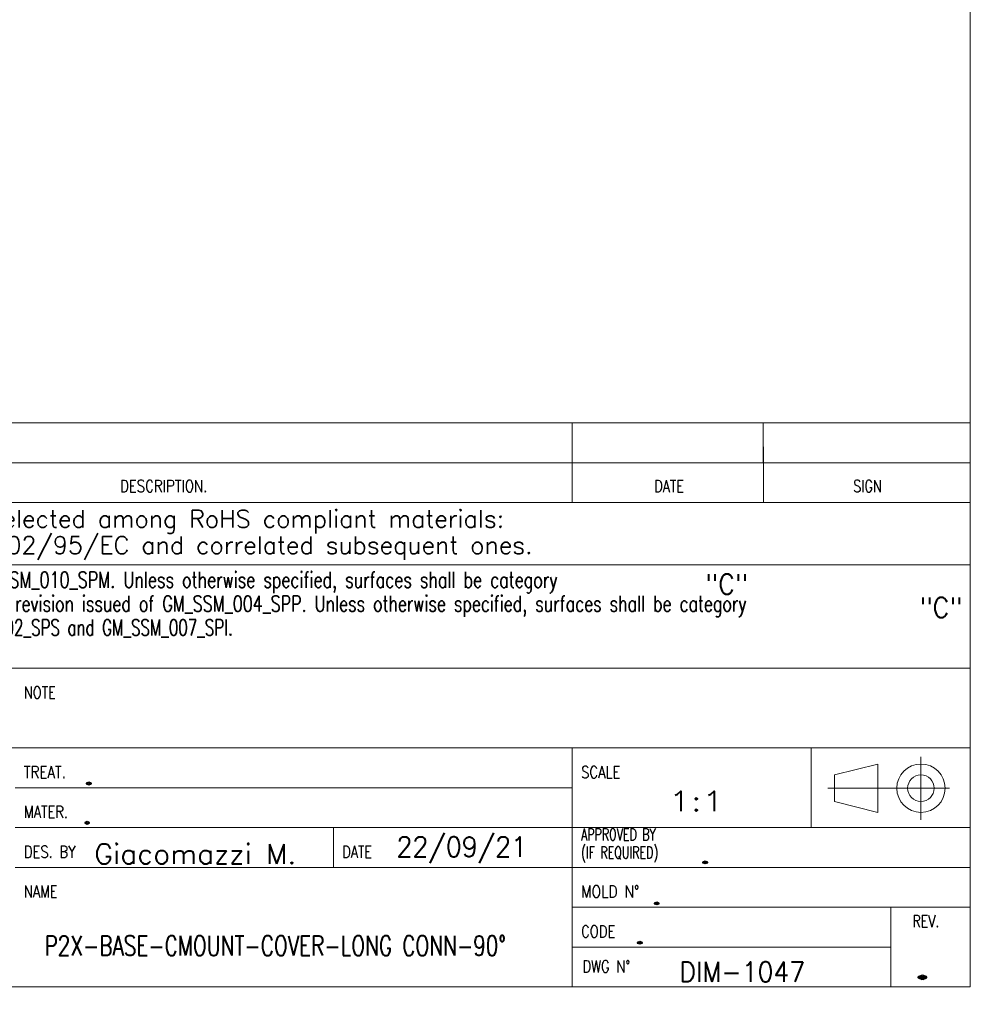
# Model space of a CAD drawing. Header units: millimetres. Extents: x 4 to 836, y 3 to 589.
# Tile 52 of 94: x 717 to 836, y 3 to 126. Entities that reach past the tile are written whole.
import ezdxf

# ---------------------------------------------------------------- set-up
doc = ezdxf.new("R2010")
doc.units = ezdxf.units.MM
doc.layers.add('1', color=7, linetype='Continuous', true_color=0xffffff)
doc.layers.add('256', color=7, linetype='Continuous', true_color=0xffffff)
doc.styles.add('blockfont', font='simplex.shx')
doc.styles.add('ideas_simplex', font='simplex.shx')

# ---------------------------------------------------------------- blocks, each defined once
blk = doc.blocks.new('TabularNote1')
at = {"layer": '1', "color": 172, "linetype": 'Continuous', "lineweight": 18}
for p, q in [((0, 5), (8, 5)), ((0, 5), (0, 0)), ((8, 5), (8, 0)), ((8, 5), (16, 5)), ((16, 5), (16, 0)), ((16, 5), (40, 5)), ((40, 5), (40, 0)), ((40, 5), (140, 5)), ((140, 5), (140, 0)), ((140, 5), (164, 5)), ((164, 5), (164, 0)), ((164, 5), (190, 5)), ((190, 5), (190, 0)), ((0, 0), (8, 0)), ((8, 0), (16, 0)), ((16, 0), (40, 0)), ((40, 0), (140, 0)), ((140, 0), (164, 0)), ((164, 0), (190, 0))]:
    blk.add_line(p, q, dxfattribs=at)

msp = doc.modelspace()

# ---------------------------------------------------------------- linework, layer by layer
at = {"layer": '256', "color": 3, "linetype": 'Continuous', "lineweight": 18}
for p, q in [((836, 589), (836, 5)), ((646, 65.794), (836, 65.794)), ((686, 58), (786, 58)), ((786, 58), (810, 58)), ((810, 58), (836, 58)), ((686, 45), (786, 45)), ((786, 45), (810, 45)), ((810, 45), (836, 45)), ((716, 20), (836, 20)), ((786, 20), (786, 5)), ((15, 5), (836, 5))]:
    msp.add_line(p, q, dxfattribs=at)
at = {"layer": '256', "color": 4, "linetype": 'Continuous', "lineweight": 18}
for p, q in [((786, 72.794), (786, 65.794)), ((810, 72.794), (810, 65.794)), ((646, 70.794), (836, 70.794)), ((646, 35), (836, 35)), ((786, 20), (786, 35)), ((816, 35), (816, 25)), ((829.799, 33.885), (829.799, 25.976)), ((818.959, 31.611), (824.366, 32.975)), ((824.366, 26.902), (824.366, 32.975)), ((818.959, 28.267), (818.959, 31.611)), ((716, 30), (786, 30)), ((818.098, 29.939), (833.387, 29.939)), ((818.959, 28.267), (824.366, 26.902)), ((716, 25), (836, 25)), ((756, 20), (756, 25)), ((786, 15), (836, 15)), ((826, 15), (826, 5)), ((786, 10), (826, 10))]:
    msp.add_line(p, q, dxfattribs=at)
for radius in [3.037, 1.672]:
    msp.add_circle((829.799, 29.939), radius, dxfattribs=at)

# ---------------------------------------------------------------- block references
at = {"layer": '1', "color": 172, "linetype": 'Continuous', "lineweight": 18}
msp.add_blockref('TabularNote1', (645.997, 70.806), dxfattribs=at)

# ---------------------------------------------------------------- texts
at = {"layer": '1', "color": 3, "linetype": 'Continuous', "lineweight": 13, "char_height": 2.5, "attachment_point": 7, "line_spacing_factor": 0.903614, "style": 'blockfont'}
for insert in [(802.706, 54.305), (829.641, 51.379)]:
    msp.add_mtext('\\W0.9442;"C"', dxfattribs=dict(at, insert=insert))
at = {"layer": '1', "color": 7, "linetype": 'Continuous', "lineweight": 18, "char_height": 2.5, "attachment_point": 7, "line_spacing_factor": 1.204819, "style": 'ideas_simplex'}
for s, insert in [('\\W1.2965;1:1', (798.108, 27.052)), ('\\W1.0480;Giacomazzi M.', (725.952, 20.428)), ('\\W0.9322; 22/09/21', (762.329, 20.508)), ('\\W2.6797;.', (801.255, 20.51))]:
    msp.add_mtext(s, dxfattribs=dict(at, insert=insert))
at = {"layer": '1', "color": 7, "linetype": 'Continuous', "lineweight": 13, "insert": (719.735, 2.805), "char_height": 3, "attachment_point": 7, "line_spacing_factor": 0.903614, "style": 'blockfont'}
msp.add_mtext('\\W0.7656; ', dxfattribs=at)
at = {"layer": '256', "color": 1, "linetype": 'Continuous', "lineweight": 13, "attachment_point": 7, "line_spacing_factor": 0.903614, "style": 'blockfont'}
for insert, char_height in [((735.997, 71.273), 2), ((797.187, 71.305), 2), ((821.978, 71.45), 2), ((725.279, 40.389), 2.3), ((725.279, 36.939), 2.3), ((802.527, 26.724), 4), ((726.729, 20.527), 2.3), ((763.843, 20.817), 2.3), ((798.348, 20.817), 2.3), ((798.638, 15.888), 2.3), ((726.025, 10.567), 2.7), ((726.025, 6.517), 2.7)]:
    msp.add_mtext('\\W0.9844; ', dxfattribs=dict(at, insert=insert, char_height=char_height))
at = {"layer": '256', "color": 4, "linetype": 'Continuous', "lineweight": 13, "char_height": 1.5, "attachment_point": 7, "line_spacing_factor": 0.903614, "style": 'blockfont'}
for s, insert in [('\\W0.8163;DESCRIPTION.', (729.189, 67.126)), ('\\W0.7839;DATE', (796.289, 67.126)), ('\\W0.7885;SIGN', (821.289, 67.126)), ('\\W0.7884;NOTE', (717.113, 41.208)), ('\\W0.8203;TREAT.', (717.113, 31.208)), ('\\W0.8044;SCALE', (787.113, 31.208)), ('\\W0.7982;MATER.', (717.113, 26.208)), ('\\W0.6756;APPROVED BY\\P(IF REQUIRED)', (787.105, 20.626)), ('\\W0.8063;DES. BY', (717.113, 21.208)), ('\\W0.7839;DATE', (757.113, 21.208)), ('\\W0.7899;NAME', (717.113, 16.208)), ('\\W0.8477;MOLD N%%d', (787.113, 16.208)), ('\\W0.7742;REV.', (828.727, 12.492)), ('\\W0.8021;CODE', (787.113, 11.208)), ('\\W0.8059;DWG N%%d', (787.274, 6.817))]:
    msp.add_mtext(s, dxfattribs=dict(at, insert=insert))
at = {"layer": '256', "color": 3, "linetype": 'Continuous', "lineweight": 13, "attachment_point": 7, "line_spacing_factor": 0.903614, "style": 'blockfont'}
for s, insert, char_height in [('\\W0.9988;All materials employed have to be selected among RoHS compliant materials:', (660.003, 61.917), 2.2), ('\\W0.9983;the EC directives to be referred to are 2002/95/EC and correlated subsequent ones.', (651.203, 58.617), 2.2), ('\\W0.7354;For Metal Parts last revision issued of GM_SSM_010_SPM. Unless otherwise specified, surfaces shall be category', (670.606, 54.444), 2), ('\\W0.7316;For Plastic, Rubber and Overmold Parts last revision issued of GM_SSM_004_SPP. Unless otherwise specified, surfaces shall be category', (670.606, 51.444), 2), ('\\W0.6940;For Package last revision issued of GM_SSM_002_SPS and GM_SSM_007_SPI.', (670.606, 48.444), 2)]:
    msp.add_mtext(s, dxfattribs=dict(at, insert=insert, char_height=char_height))
at = {"layer": '256', "color": 7, "linetype": 'Continuous', "lineweight": 18, "attachment_point": 7, "line_spacing_factor": 1.204819, "style": 'ideas_simplex'}
for s, insert, char_height in [('\\W2.6797;.', (723.821, 30.4), 2.5), ('\\W2.2969;.', (723.821, 25.459), 2.5), ('\\W2.6797;.', (795.166, 15.362), 2.5), ('\\W0.7369;P2X-BASE-CMOUNT-COVER-LONG CONN-90°', (719.709, 8.918), 2.5), ('\\W2.6797;.', (793.053, 10.419), 2.5), ('\\W0.9269; DIM-1047', (797.86, 5.638), 2.5), ('\\W2.6797;.', (827.687, 6.017), 4)]:
    msp.add_mtext(s, dxfattribs=dict(at, insert=insert, char_height=char_height))

doc.saveas('drawing.dxf')
